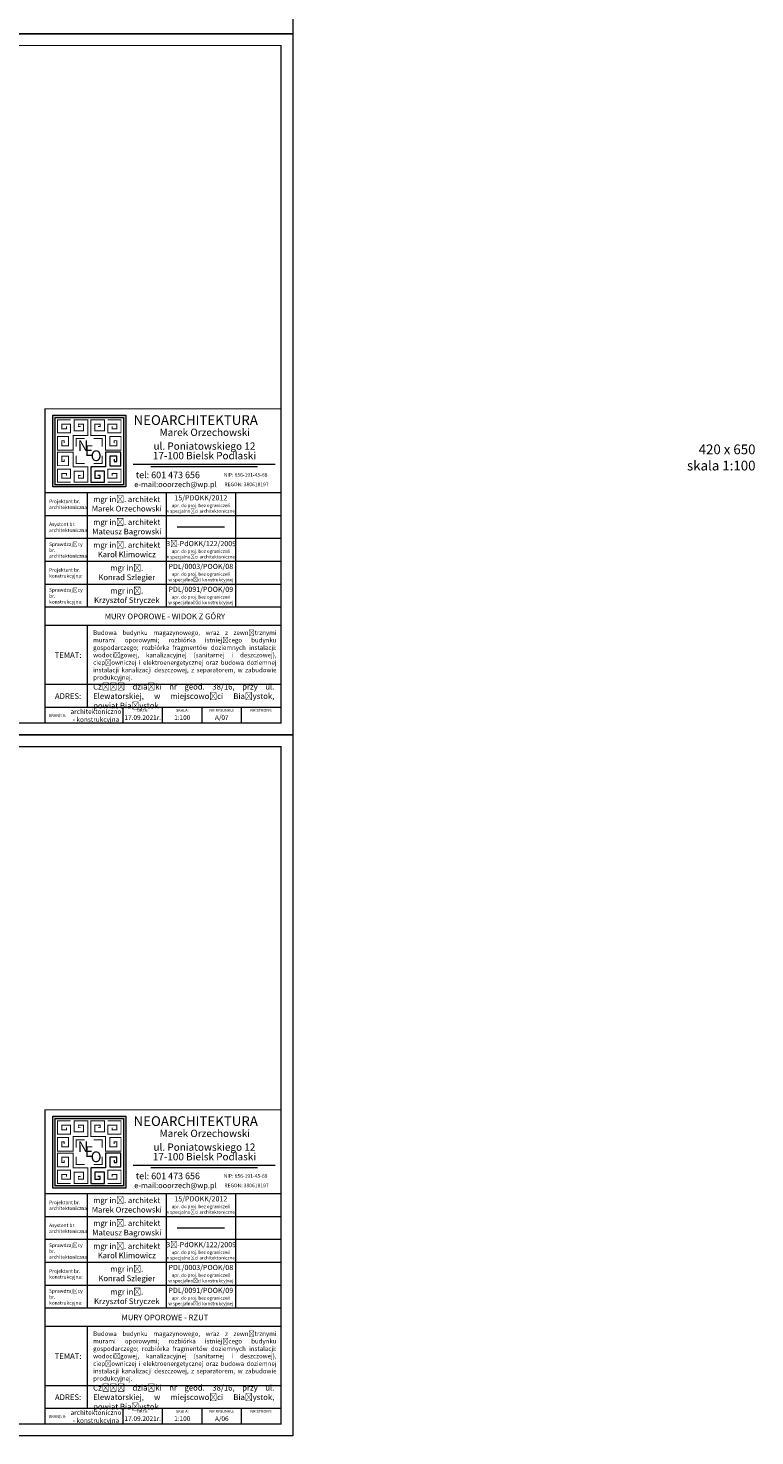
# Model space of a CAD drawing. Header units: millimetres. Extents: x 16720 to 74016, y 25810 to 81213.
# Tile 3 of 256: x 27040 to 30119, y 29136 to 35100. Entities that reach past the tile are written whole.
import ezdxf

# ---------------------------------------------------------------- set-up
doc = ezdxf.new("R2010")
doc.units = ezdxf.units.MM
doc.layers.add('_OPISY', color=110, linetype='Continuous', lineweight=9)
doc.layers.add('_RAMKA', color=212, linetype='Continuous', lineweight=9)
doc.styles.get("Standard").update_dxf_attribs({"font": 'arial.ttf'})

msp = doc.modelspace()

# ---------------------------------------------------------------- hatches: boundary and pattern name
at = {"layer": '_OPISY'}
h = msp.add_hatch(color=256, dxfattribs=at)
h.dxf.hatch_style = 1
h.paths.add_polyline_path([(27144.7, 33460.1), (27144.7, 33155.7), (27453.4, 33155.7), (27453.4, 33460.1)])
h.paths.add_polyline_path([(27443.7, 33450.5), (27443.7, 33165.3), (27154.3, 33165.3), (27154.3, 33450.5)], flags=16)
h.paths.add_polyline_path([(27290.2, 33341), (27364, 33341), (27364, 33234.1), (27290.2, 33234.1)], flags=24)
h.paths.add_polyline_path([(27235.5, 33383.8), (27313.2, 33383.8), (27313.2, 33277.1), (27235.5, 33277.1)], flags=24)
h.paths.add_polyline_path([(27264.6, 33363.1), (27332.9, 33363.1), (27332.9, 33257.1), (27264.6, 33257.1)], flags=24)
h = msp.add_hatch(color=256, dxfattribs=at)
h.dxf.hatch_style = 1
h.paths.add_polyline_path([(27144.7, 30490.1), (27144.7, 30185.7), (27453.4, 30185.7), (27453.4, 30490.1)])
h.paths.add_polyline_path([(27443.7, 30480.5), (27443.7, 30195.3), (27154.3, 30195.3), (27154.3, 30480.5)], flags=16)
h.paths.add_polyline_path([(27235.5, 30413.8), (27313.2, 30413.8), (27313.2, 30307.1), (27235.5, 30307.1)], flags=24)
h.paths.add_polyline_path([(27264.6, 30393.1), (27332.9, 30393.1), (27332.9, 30287.1), (27264.6, 30287.1)], flags=24)
h.paths.add_polyline_path([(27290.2, 30371), (27364, 30371), (27364, 30264.1), (27290.2, 30264.1)], flags=24)

# ---------------------------------------------------------------- linework, layer by layer
for p, q in [((27433.6, 33303.8), (27367.5, 33303.8)), ((27367.5, 33303.8), (27367.5, 33241.5)), ((27415.7, 33285.9), (27386.8, 33285.9)), ((27386.8, 33285.9), (27386.8, 33246)), ((27415.7, 33263.9), (27415.7, 33285.9)), ((27433.6, 33246), (27433.6, 33303.8)), ((27367.5, 33241.5), (27305.3, 33241.5)), ((27305.3, 33241.5), (27305.3, 33175.5)), ((27363.1, 33222.3), (27323.2, 33222.3)), ((27323.2, 33222.3), (27323.2, 33193.4)), ((27363.1, 33175.5), (27363.1, 33222.3)), ((27386.8, 33246), (27433.6, 33246)), ((27404.7, 33273.5), (27404.7, 33263.9)), ((27404.7, 33263.9), (27415.7, 33263.9)), ((28087.3, 33250.6), (27484.9, 33250.6)), ((28012, 33240.6), (27560.2, 33240.6)), ((27305.3, 33175.5), (27363.1, 33175.5)), ((27323.2, 33193.4), (27345.2, 33193.4)), ((27345.2, 33204.4), (27335.5, 33204.4)), ((27345.2, 33193.4), (27345.2, 33204.4)), ((27671.8, 32987), (27871.8, 32987)), ((27433.6, 30333.8), (27367.5, 30333.8)), ((27367.5, 30333.8), (27367.5, 30271.5)), ((27415.7, 30315.9), (27386.8, 30315.9)), ((27386.8, 30315.9), (27386.8, 30276)), ((27404.7, 30303.5), (27404.7, 30293.9)), ((27415.7, 30293.9), (27415.7, 30315.9)), ((27433.6, 30276), (27433.6, 30333.8)), ((27367.5, 30271.5), (27305.3, 30271.5)), ((27305.3, 30271.5), (27305.3, 30205.5)), ((27363.1, 30252.3), (27323.2, 30252.3)), ((27323.2, 30252.3), (27323.2, 30223.4)), ((27363.1, 30205.5), (27363.1, 30252.3)), ((27386.8, 30276), (27433.6, 30276)), ((27404.7, 30293.9), (27415.7, 30293.9)), ((28087.3, 30280.6), (27484.9, 30280.6)), ((28012, 30270.6), (27560.2, 30270.6)), ((27305.3, 30205.5), (27363.1, 30205.5)), ((27323.2, 30223.4), (27345.2, 30223.4)), ((27345.2, 30234.4), (27335.5, 30234.4)), ((27345.2, 30223.4), (27345.2, 30234.4)), ((27671.8, 30017), (27871.8, 30017))]:
    msp.add_line(p, q, dxfattribs=at)
for points in [[(27144.7, 33460.1), (27453.4, 33460.1), (27453.4, 33155.7), (27144.7, 33155.7)], [(27154.3, 33450.5), (27443.7, 33450.5), (27443.7, 33165.3), (27154.3, 33165.3)], [(27144.7, 30490.1), (27453.4, 30490.1), (27453.4, 30185.7), (27144.7, 30185.7)], [(27154.3, 30480.5), (27443.7, 30480.5), (27443.7, 30195.3), (27154.3, 30195.3)]]:
    msp.add_lwpolyline(points, close=True, dxfattribs=at)
at = {"layer": '_OPISY', "const_width": 4.13}
for points in [[(27193.4, 33342.3), (27193.4, 33351.9), (27182.4, 33351.9), (27182.4, 33329.9), (27211.3, 33329.9), (27211.3, 33369.8), (27164.5, 33369.8), (27164.5, 33312), (27230.6, 33312), (27230.6, 33374.2), (27292.8, 33374.2), (27292.8, 33440.3), (27235, 33440.3), (27235, 33393.5), (27274.9, 33393.5), (27274.9, 33422.4), (27252.9, 33422.4), (27252.9, 33411.4), (27262.5, 33411.4)], [(27220.3, 33440.3), (27164.5, 33440.3), (27164.5, 33384.5), (27220.3, 33384.5), (27220.3, 33422.4), (27182.4, 33422.4), (27182.4, 33402.4), (27202.4, 33402.4), (27202.4, 33412)], [(27404.7, 33342.3), (27404.7, 33351.9), (27415.7, 33351.9), (27415.7, 33329.9), (27386.8, 33329.9), (27386.8, 33369.8), (27433.6, 33369.8), (27433.6, 33312), (27367.5, 33312), (27367.5, 33374.2), (27305.3, 33374.2), (27305.3, 33440.3), (27363.1, 33440.3), (27363.1, 33393.5), (27323.2, 33393.5), (27323.2, 33422.4), (27345.2, 33422.4), (27345.2, 33411.4), (27335.5, 33411.4)], [(27377.8, 33440.3), (27433.6, 33440.3), (27433.6, 33384.5), (27377.8, 33384.5), (27377.8, 33422.4), (27415.7, 33422.4), (27415.7, 33402.4), (27395.6, 33402.4), (27395.6, 33412)], [(27244.3, 33326.8), (27244.3, 33360.5), (27280.1, 33360.5)], [(27318, 33360.5), (27353.8, 33360.5), (27353.8, 33326.8)], [(27193.4, 33273.5), (27193.4, 33263.9), (27182.4, 33263.9), (27182.4, 33285.9), (27211.3, 33285.9), (27211.3, 33246), (27164.5, 33246), (27164.5, 33303.8), (27230.6, 33303.8), (27230.6, 33241.5), (27292.8, 33241.5), (27292.8, 33175.5), (27235, 33175.5), (27235, 33222.3), (27274.9, 33222.3), (27274.9, 33193.4), (27252.9, 33193.4), (27252.9, 33204.4), (27262.5, 33204.4)], [(27280.1, 33255.3), (27244.3, 33255.3), (27244.3, 33288.9)], [(27353.8, 33288.9), (27353.8, 33255.3), (27318, 33255.3)], [(27220.3, 33175.5), (27164.5, 33175.5), (27164.5, 33231.3), (27220.3, 33231.3), (27220.3, 33193.4), (27182.4, 33193.4), (27182.4, 33213.4), (27202.4, 33213.4), (27202.4, 33203.8)], [(27377.8, 33175.5), (27433.6, 33175.5), (27433.6, 33231.3), (27377.8, 33231.3), (27377.8, 33193.4), (27415.7, 33193.4), (27415.7, 33213.4), (27395.6, 33213.4), (27395.6, 33203.8)], [(27193.4, 30372.3), (27193.4, 30381.9), (27182.4, 30381.9), (27182.4, 30359.9), (27211.3, 30359.9), (27211.3, 30399.8), (27164.5, 30399.8), (27164.5, 30342), (27230.6, 30342), (27230.6, 30404.2), (27292.8, 30404.2), (27292.8, 30470.3), (27235, 30470.3), (27235, 30423.5), (27274.9, 30423.5), (27274.9, 30452.4), (27252.9, 30452.4), (27252.9, 30441.4), (27262.5, 30441.4)], [(27220.3, 30470.3), (27164.5, 30470.3), (27164.5, 30414.5), (27220.3, 30414.5), (27220.3, 30452.4), (27182.4, 30452.4), (27182.4, 30432.4), (27202.4, 30432.4), (27202.4, 30442)], [(27404.7, 30372.3), (27404.7, 30381.9), (27415.7, 30381.9), (27415.7, 30359.9), (27386.8, 30359.9), (27386.8, 30399.8), (27433.6, 30399.8), (27433.6, 30342), (27367.5, 30342), (27367.5, 30404.2), (27305.3, 30404.2), (27305.3, 30470.3), (27363.1, 30470.3), (27363.1, 30423.5), (27323.2, 30423.5), (27323.2, 30452.4), (27345.2, 30452.4), (27345.2, 30441.4), (27335.5, 30441.4)], [(27377.8, 30470.3), (27433.6, 30470.3), (27433.6, 30414.5), (27377.8, 30414.5), (27377.8, 30452.4), (27415.7, 30452.4), (27415.7, 30432.4), (27395.6, 30432.4), (27395.6, 30442)], [(27244.3, 30356.8), (27244.3, 30390.5), (27280.1, 30390.5)], [(27318, 30390.5), (27353.8, 30390.5), (27353.8, 30356.8)], [(27193.4, 30303.5), (27193.4, 30293.9), (27182.4, 30293.9), (27182.4, 30315.9), (27211.3, 30315.9), (27211.3, 30276), (27164.5, 30276), (27164.5, 30333.8), (27230.6, 30333.8), (27230.6, 30271.5), (27292.8, 30271.5), (27292.8, 30205.5), (27235, 30205.5), (27235, 30252.3), (27274.9, 30252.3), (27274.9, 30223.4), (27252.9, 30223.4), (27252.9, 30234.4), (27262.5, 30234.4)], [(27280.1, 30285.3), (27244.3, 30285.3), (27244.3, 30318.9)], [(27353.8, 30318.9), (27353.8, 30285.3), (27318, 30285.3)], [(27220.3, 30205.5), (27164.5, 30205.5), (27164.5, 30261.3), (27220.3, 30261.3), (27220.3, 30223.4), (27182.4, 30223.4), (27182.4, 30243.4), (27202.4, 30243.4), (27202.4, 30233.8)], [(27377.8, 30205.5), (27433.6, 30205.5), (27433.6, 30261.3), (27377.8, 30261.3), (27377.8, 30223.4), (27415.7, 30223.4), (27415.7, 30243.4), (27395.6, 30243.4), (27395.6, 30233.8)]]:
    msp.add_lwpolyline(points, dxfattribs=at)
at = {"layer": '_RAMKA'}
for p, q in [((27111.6, 33132.4), (28111.6, 33132.4)), ((27290.9, 33132.4), (27290.9, 32647.6)), ((27625.2, 33132.4), (27625.2, 32647.6)), ((27918.4, 33132.4), (27918.4, 32647.6)), ((27111.6, 33035.4), (28111.6, 33035.4)), ((27111.6, 32938.5), (28111.6, 32938.5)), ((27111.6, 32841.5), (28111.6, 32841.5)), ((27111.6, 32744.6), (28111.6, 32744.6)), ((27111.6, 32647.6), (28111.6, 32647.6)), ((27111.6, 32570.7), (28111.6, 32570.7)), ((27290.9, 32570.7), (27290.9, 32222.8)), ((27111.6, 32319.7), (28111.6, 32319.7)), ((27111.6, 32222.8), (28111.6, 32222.8)), ((27442.2, 32155.8), (27442.2, 32222.8)), ((27609.5, 32155.8), (27609.5, 32222.8)), ((27776.9, 32155.8), (27776.9, 32222.8)), ((27944.2, 32155.8), (27944.2, 32222.8)), ((27111.6, 30162.4), (28111.6, 30162.4)), ((27290.9, 30162.4), (27290.9, 29677.6)), ((27625.2, 30162.4), (27625.2, 29677.6)), ((27918.4, 30162.4), (27918.4, 29677.6)), ((27111.6, 30065.4), (28111.6, 30065.4)), ((27111.6, 29968.5), (28111.6, 29968.5)), ((27111.6, 29871.5), (28111.6, 29871.5)), ((27111.6, 29774.6), (28111.6, 29774.6)), ((27111.6, 29677.6), (28111.6, 29677.6)), ((27111.6, 29600.7), (28111.6, 29600.7)), ((27290.9, 29600.7), (27290.9, 29252.8)), ((27111.6, 29349.7), (28111.6, 29349.7)), ((27111.6, 29252.8), (28111.6, 29252.8)), ((27442.2, 29185.8), (27442.2, 29252.8)), ((27609.5, 29185.8), (27609.5, 29252.8)), ((27776.9, 29185.8), (27776.9, 29252.8)), ((27944.2, 29185.8), (27944.2, 29252.8))]:
    msp.add_line(p, q, dxfattribs=at)
for points in [[(23961.6, 38045.8), (28161.6, 38045.8), (28161.6, 35075.8), (23961.6, 35075.8)], [(23961.6, 35075.8), (28161.6, 35075.8), (28161.6, 32105.8), (23961.6, 32105.8)], [(23961.6, 32105.8), (28161.6, 32105.8), (28161.6, 29135.8), (23961.6, 29135.8)]]:
    msp.add_lwpolyline(points, close=True, dxfattribs=at)
at = {"layer": '_RAMKA', "const_width": 5}
for points in [[(24161.6, 35025.8), (28111.6, 35025.8), (28111.6, 32155.8), (24161.6, 32155.8)], [(24161.6, 32055.8), (28111.6, 32055.8), (28111.6, 29185.8), (24161.6, 29185.8)]]:
    msp.add_lwpolyline(points, close=True, dxfattribs=at)
for points in [[(28111.6, 32155.8), (27111.6, 32155.8), (27111.6, 33486.8), (28111.6, 33486.8), (28111.6, 32155.8)], [(28111.6, 29185.8), (27111.6, 29185.8), (27111.6, 30516.8), (28111.6, 30516.8), (28111.6, 29185.8)]]:
    msp.add_lwpolyline(points, dxfattribs=at)

# ---------------------------------------------------------------- texts
at = {"layer": '_OPISY'}
for s, width, insert, char_height, attachment_point in [('{\\fTimes New Roman|b0|i0|c238|p18;\\H0.75x;NEOARCHITEKTURA }', 780.78, (27486.8, 33459.9), 55.039, 1), ('\\pxqc;{\\fTimes New Roman|b0|i0|c238|p18;\\H0.75x;Marek Orzechowski}', 5683.106, (27788.5, 33387.3), 41.279, 5), ('{\\fTimes New Roman|b0|i0|c238|p18;\\H0.75x;N}', 3691.735, (27250.6, 33353.5), 60.543, 1), ('\\pxsm1,qc;{\\fTimes New Roman|b0|i0|c238|p18;\\H0.75x;ul. Poniatowskiego 12\\P}', 5301.681, (27787.1, 33329), 41.279, 5), ('{\\fTimes New Roman|b0|i0|c238|p18;\\H0.75x;E}', 3691.735, (27279.8, 33332.8), 60.543, 1), ('{\\fTimes New Roman|b0|i0|c238|p18;\\H0.75x;O}', 3691.735, (27305.3, 33310.8), 60.543, 1), ('\\pxsm1,qc;{\\fTimes New Roman|b0|i0|c238|p18;\\H0.75x;17-100 Bielsk Podlaski}', 6679.707, (27787.1, 33288.5), 41.279, 5), ('\\pxqr;{\\fTimes New Roman|b0|i0|c238|p18;\\H0.75x;420 x 650\\Pskala 1:100}', 780.78, (30121.7, 33335.8), 55.039, 3), ('\\pxsm1,qc;{\\fTimes New Roman|b0|i0|c238|p18;\\H0.75x;tel: 601 473 656}', 2891.348, (27632.2, 33206.9), 37.086, 5), ('\\pxsm1,qc;{\\fTimes New Roman|b0|i0|c238|p18;\\H0.75x;e-mail:ooorzech@wp.pl}', 512.419, (27664.4, 33166.7), 30.65, 5), ('\\pxsm1,qc;{\\fTimes New Roman|b0|i0|c238|p18;\\H0.75x;NIP: 656-191-45-68}', 3150.054, (27961.8, 33206.9), 20.64, 5), ('\\pxsm1,qc;{\\fTimes New Roman|b0|i0|c238|p18;\\H0.75x;REGON: 380618197}', 3125.568, (27965.3, 33166.7), 20.64, 5), ('{\\fTimes New Roman|b0|i0|c238|p18;\\H0.75x;Projektant br. \\Parchitektoniczna:}', 146.935, (27129.1, 33082.2), 20, 4), ('\\pxqc;{\\fTimes New Roman|b0|i0|c238|p18;\\H1.2x;mgr inż. architekt \\PMarek Orzechowski}', 6996.397, (27458.1, 33083.9), 20, 5), ('\\pxqc;{\\fTimes New Roman|b0|i0|c238|p18;\\H1.1x;15/PDOKK/2012\\H1.090909x;\\P\\H0.583333x;\\C115;upr. do proj. bez ograniczeń\\Pw specjalności architektonicznej}', 372.218, (27771.8, 33083.9), 20, 5), ('{\\fTimes New Roman|b0|i0|c238|p18;\\H0.75x;Asystent br. \\Parchitektoniczna:}', 131.274, (27129.1, 32985.3), 20, 4), ('\\pxqc;{\\fTimes New Roman|b0|i0|c238|p18;\\H1.2x;mgr inż. architekt \\PMateusz Bagrowski}', 6996.397, (27458.1, 32987), 20, 5), ('{\\fTimes New Roman|b0|i0|c238|p18;\\H0.75x;Sprawdzający br. \\Parchitektoniczna:}', 161.851, (27129.1, 32888.3), 20, 4), ('\\pxqc;{\\fTimes New Roman|b0|i0|c238|p18;\\H1.2x;mgr inż. architekt \\PKarol Klimowicz}', 6996.397, (27458.1, 32890), 20, 5), ('\\pxqc;{\\fTimes New Roman|b0|i0|c238|p18;\\H1.1x;Bł-PdOKK/122/2009\\P\\H0.636363x;\\C115;upr. do proj. bez ograniczeń\\Pw specjalności architektonicznej}', 372.218, (27771.8, 32890), 20, 5), ('{\\fTimes New Roman|b0|i0|c238|p18;\\H0.75x;Projektant br. \\Pkonstrukcyjna:}', 149.659, (27129.1, 32791.4), 20, 4), ('\\pxqc;{\\fTimes New Roman|b0|i0|c238|p18;\\H1.2x;mgr inż. \\PKonrad Szlegier}', 6996.397, (27458.1, 32793.1), 20, 5), ('\\pxqc;{\\fTimes New Roman|b0|i0|c238|p18;\\H1.1x;PDL/0003/POOK/08\\P\\H0.636363x;\\C115;upr. do proj. bez ograniczeń\\Pw specjalności konstrukcyjnej}', 372.218, (27771.8, 32793.1), 20, 5), ('{\\fTimes New Roman|b0|i0|c238|p18;\\H0.75x;Sprawdzający br. \\Pkonstrukcyjna:}', 161.851, (27129.1, 32694.4), 20, 4), ('\\pxqc;{\\fTimes New Roman|b0|i0|c238|p18;\\H1.2x;mgr inż. \\PKrzysztof Stryczek}', 6996.397, (27458.1, 32696.1), 20, 5), ('\\pxqc;{\\fTimes New Roman|b0|i0|c238|p18;\\H1.1x;PDL/0091/POOK/09\\P\\H0.636363x;\\C115;upr. do proj. bez ograniczeń\\Pw specjalności konstrukcyjnej}', 372.218, (27771.8, 32696.1), 20, 5), ('{\\fTimes New Roman|b0|i0|c238|p18;\\H1.2x;MURY OPOROWE - WIDOK Z GÓRY}', 7623.867, (27619.7, 32607.5), 20, 5), ('\\A1;\\pxqj;{\\fTimes New Roman|b0|i0|c238|p18;Budowa budynku magazynowego, wraz z zewnętrznymi murami oporowymi; rozbiórka istniejącego budynku gospodarczego; rozbiórka fragmentów doziemnych instalacji: wodociągowej, kanalizacyjnej (sanitarnej i deszczowej), ciepłowniczej i elektroenergetycznej oraz budowa doziemnej instalacji kanalizacji deszczowej, z separatorem, w zabudowie produkcyjnej.}', 776.657, (27315.7, 32443.5), 19, 4), ('{\\fTimes New Roman|b0|i0|c238|p18;\\H1.2x;TEMAT:}', 571.53, (27209.4, 32443.5), 20, 5), ('\\pxqj;{\\fTimes New Roman|b0|i0|c238|p18;\\H1.2x;Część działki nr geod. 38/16, przy ul. Elewatorskiej, w miejscowości Białystok, powiat Białystok}', 767.4, (27315.7, 32269.6), 20, 4), ('{\\fTimes New Roman|b0|i0|c238|p18;\\H1.2x;ADRES:}', 571.53, (27209.4, 32269.6), 20, 5), ('\\pxsm0.7;{\\fTimes New Roman|b0|i0|c238|p18;architektoniczno\\P- konstrukcyjna}', 5587.693, (27327.7, 32187.6), 20, 5), ('{\\H1.2x;DATA:}', 571.53, (27525.8, 32209.4), 10, 5), ('{\\H1.2x;SKALA:}', 571.53, (27693.2, 32209.4), 10, 5), ('{\\H1.2x;NR RYSUNKU:}', 2460.026, (27860.6, 32209.4), 10, 5), ('{\\H1.2x;NR STRONY:}', 2460.026, (28027.9, 32209.4), 10, 5), ('{\\H1.2x;BRANŻA:}', 571.53, (27128, 32187.6), 10, 4), ('\\pxsm0.7;{\\fTimes New Roman|b0|i0|c238|p18;17.09.2021r.}', 215.46, (27525.8, 32178.9), 20, 5), ('\\pxsm0.7;{\\fTimes New Roman|b0|i0|c238|p18;1:100}', 215.46, (27693.2, 32178.9), 20, 5), ('\\pxsm0.7;{\\fTimes New Roman|b0|i0|c238|p18;A/07}', 215.46, (27860.6, 32178.9), 20, 5), ('{\\fTimes New Roman|b0|i0|c238|p18;\\H0.75x;NEOARCHITEKTURA }', 780.78, (27486.8, 30489.9), 55.039, 1), ('\\pxqc;{\\fTimes New Roman|b0|i0|c238|p18;\\H0.75x;Marek Orzechowski}', 5683.106, (27788.5, 30417.3), 41.279, 5), ('{\\fTimes New Roman|b0|i0|c238|p18;\\H0.75x;N}', 3691.735, (27250.6, 30383.5), 60.543, 1), ('{\\fTimes New Roman|b0|i0|c238|p18;\\H0.75x;E}', 3691.735, (27279.8, 30362.8), 60.543, 1), ('\\pxsm1,qc;{\\fTimes New Roman|b0|i0|c238|p18;\\H0.75x;ul. Poniatowskiego 12\\P}', 5301.681, (27787.1, 30359), 41.279, 5), ('{\\fTimes New Roman|b0|i0|c238|p18;\\H0.75x;O}', 3691.735, (27305.3, 30340.8), 60.543, 1), ('\\pxsm1,qc;{\\fTimes New Roman|b0|i0|c238|p18;\\H0.75x;17-100 Bielsk Podlaski}', 6679.707, (27787.1, 30318.5), 41.279, 5), ('\\pxsm1,qc;{\\fTimes New Roman|b0|i0|c238|p18;\\H0.75x;tel: 601 473 656}', 2891.348, (27632.2, 30236.9), 37.086, 5), ('\\pxsm1,qc;{\\fTimes New Roman|b0|i0|c238|p18;\\H0.75x;NIP: 656-191-45-68}', 3150.054, (27961.8, 30236.9), 20.64, 5), ('\\pxsm1,qc;{\\fTimes New Roman|b0|i0|c238|p18;\\H0.75x;e-mail:ooorzech@wp.pl}', 512.419, (27664.4, 30196.7), 30.65, 5), ('\\pxsm1,qc;{\\fTimes New Roman|b0|i0|c238|p18;\\H0.75x;REGON: 380618197}', 3125.568, (27965.3, 30196.7), 20.64, 5), ('{\\fTimes New Roman|b0|i0|c238|p18;\\H0.75x;Projektant br. \\Parchitektoniczna:}', 146.935, (27129.1, 30112.2), 20, 4), ('\\pxqc;{\\fTimes New Roman|b0|i0|c238|p18;\\H1.2x;mgr inż. architekt \\PMarek Orzechowski}', 6996.397, (27458.1, 30113.9), 20, 5), ('\\pxqc;{\\fTimes New Roman|b0|i0|c238|p18;\\H1.1x;15/PDOKK/2012\\H1.090909x;\\P\\H0.583333x;\\C115;upr. do proj. bez ograniczeń\\Pw specjalności architektonicznej}', 372.218, (27771.8, 30113.9), 20, 5), ('{\\fTimes New Roman|b0|i0|c238|p18;\\H0.75x;Asystent br. \\Parchitektoniczna:}', 131.274, (27129.1, 30015.3), 20, 4), ('\\pxqc;{\\fTimes New Roman|b0|i0|c238|p18;\\H1.2x;mgr inż. architekt \\PMateusz Bagrowski}', 6996.397, (27458.1, 30017), 20, 5), ('{\\fTimes New Roman|b0|i0|c238|p18;\\H0.75x;Sprawdzający br. \\Parchitektoniczna:}', 161.851, (27129.1, 29918.3), 20, 4), ('\\pxqc;{\\fTimes New Roman|b0|i0|c238|p18;\\H1.2x;mgr inż. architekt \\PKarol Klimowicz}', 6996.397, (27458.1, 29920), 20, 5), ('\\pxqc;{\\fTimes New Roman|b0|i0|c238|p18;\\H1.1x;Bł-PdOKK/122/2009\\P\\H0.636363x;\\C115;upr. do proj. bez ograniczeń\\Pw specjalności architektonicznej}', 372.218, (27771.8, 29920), 20, 5), ('{\\fTimes New Roman|b0|i0|c238|p18;\\H0.75x;Projektant br. \\Pkonstrukcyjna:}', 149.659, (27129.1, 29821.4), 20, 4), ('\\pxqc;{\\fTimes New Roman|b0|i0|c238|p18;\\H1.2x;mgr inż. \\PKonrad Szlegier}', 6996.397, (27458.1, 29823.1), 20, 5), ('\\pxqc;{\\fTimes New Roman|b0|i0|c238|p18;\\H1.1x;PDL/0003/POOK/08\\P\\H0.636363x;\\C115;upr. do proj. bez ograniczeń\\Pw specjalności konstrukcyjnej}', 372.218, (27771.8, 29823.1), 20, 5), ('{\\fTimes New Roman|b0|i0|c238|p18;\\H0.75x;Sprawdzający br. \\Pkonstrukcyjna:}', 161.851, (27129.1, 29724.4), 20, 4), ('\\pxqc;{\\fTimes New Roman|b0|i0|c238|p18;\\H1.2x;mgr inż. \\PKrzysztof Stryczek}', 6996.397, (27458.1, 29726.1), 20, 5), ('\\pxqc;{\\fTimes New Roman|b0|i0|c238|p18;\\H1.1x;PDL/0091/POOK/09\\P\\H0.636363x;\\C115;upr. do proj. bez ograniczeń\\Pw specjalności konstrukcyjnej}', 372.218, (27771.8, 29726.1), 20, 5), ('{\\fTimes New Roman|b0|i0|c238|p18;\\H1.2x;MURY OPOROWE - RZUT}', 7623.867, (27619.7, 29637.5), 20, 5), ('\\A1;\\pxqj;{\\fTimes New Roman|b0|i0|c238|p18;Budowa budynku magazynowego, wraz z zewnętrznymi murami oporowymi; rozbiórka istniejącego budynku gospodarczego; rozbiórka fragmentów doziemnych instalacji: wodociągowej, kanalizacyjnej (sanitarnej i deszczowej), ciepłowniczej i elektroenergetycznej oraz budowa doziemnej instalacji kanalizacji deszczowej, z separatorem, w zabudowie produkcyjnej.}', 776.657, (27315.7, 29473.5), 19, 4), ('{\\fTimes New Roman|b0|i0|c238|p18;\\H1.2x;TEMAT:}', 571.53, (27209.4, 29473.5), 20, 5), ('\\pxqj;{\\fTimes New Roman|b0|i0|c238|p18;\\H1.2x;Część działki nr geod. 38/16, przy ul. Elewatorskiej, w miejscowości Białystok, powiat Białystok}', 767.4, (27315.7, 29299.6), 20, 4), ('{\\fTimes New Roman|b0|i0|c238|p18;\\H1.2x;ADRES:}', 571.53, (27209.4, 29299.6), 20, 5), ('{\\H1.2x;BRANŻA:}', 571.53, (27128, 29217.6), 10, 4), ('\\pxsm0.7;{\\fTimes New Roman|b0|i0|c238|p18;architektoniczno\\P- konstrukcyjna}', 5587.693, (27327.7, 29217.6), 20, 5), ('{\\H1.2x;DATA:}', 571.53, (27525.8, 29239.4), 10, 5), ('{\\H1.2x;SKALA:}', 571.53, (27693.2, 29239.4), 10, 5), ('{\\H1.2x;NR RYSUNKU:}', 2460.026, (27860.6, 29239.4), 10, 5), ('{\\H1.2x;NR STRONY:}', 2460.026, (28027.9, 29239.4), 10, 5), ('\\pxsm0.7;{\\fTimes New Roman|b0|i0|c238|p18;17.09.2021r.}', 215.46, (27525.8, 29208.9), 20, 5), ('\\pxsm0.7;{\\fTimes New Roman|b0|i0|c238|p18;1:100}', 215.46, (27693.2, 29208.9), 20, 5), ('\\pxsm0.7;{\\fTimes New Roman|b0|i0|c238|p18;A/06}', 215.46, (27860.6, 29208.9), 20, 5)]:
    msp.add_mtext_dynamic_manual_height_columns(s, width=width, gutter_width=50, heights=[0], dxfattribs=dict(at, insert=insert, char_height=char_height, attachment_point=attachment_point))

doc.saveas('drawing.dxf')
